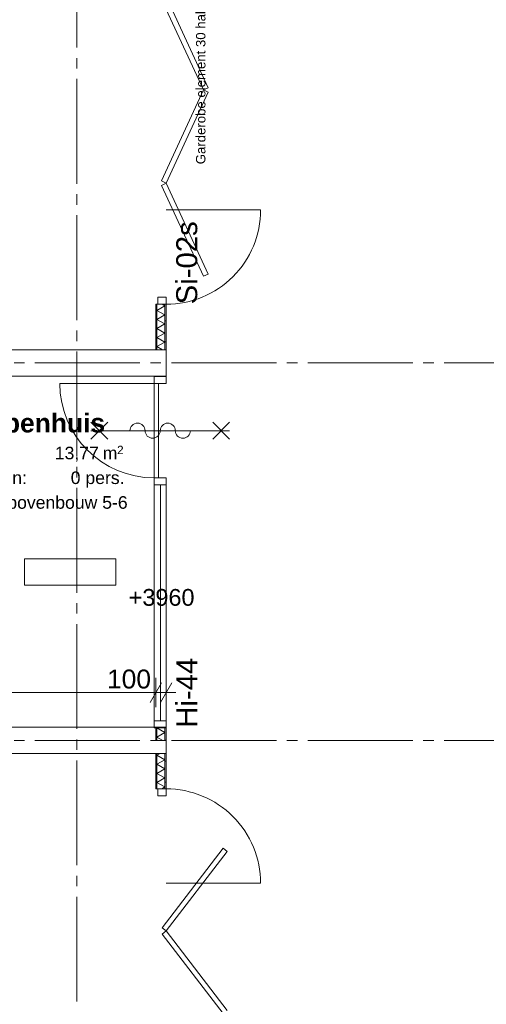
# Model space of a CAD drawing. Header units: millimetres. Extents: x 10 to 584, y 10 to 831.
# Tile 8 of 61: x 145 to 189, y 306 to 400. Entities that reach past the tile are written whole.
import ezdxf
from ezdxf.xclip import XClip

# ---------------------------------------------------------------- set-up
doc = ezdxf.new("R2010")
doc.units = ezdxf.units.MM
doc.header["$MEASUREMENT"] = 0
doc.header["$XCLIPFRAME"] = 0
doc.linetypes.add('B0204', pattern=[13, 10, -1, 1, -1])
for name, color, linetype in [('21 Buitenwanden', 7, 'Continuous'), ('22 NC Binnenwanden', 7, 'Continuous'), ('22 NC Binnenwanden Deuren', 7, 'Continuous'), ('22 NC Binnenwanden Deurlabels', 7, 'Continuous'), ('22 NC Binnenwanden Doorsnede-arcering', 7, 'Continuous'), ('22 NC Binnenwanden Laagscheidingslijnen', 7, 'Continuous'), ('28 Draagconstructies', 7, 'Continuous'), ('82 Interieur', 7, 'Continuous'), ('A Stramien', 7, 'Continuous'), ('Maatvoering 1_ 50_100', 7, 'Continuous'), ('New_Tekst_dim 1_ 50_100', 7, 'Continuous'), ('Tekst_dim 1_ 50_100', 7, 'Continuous'), ('Z Ruimtefuncties', 7, 'Continuous')]:
    doc.layers.add(name, color=color, linetype=linetype)
doc.styles.add('GENERATED_STYLE_1', font='txt')
doc.styles.add('GENERATED_STYLE_3', font='txt')
pattern_1 = [(180, (78, 259.1879), (0, 2), [])]

# ---------------------------------------------------------------- blocks, each defined once
blk = doc.blocks.new('*X395')
at = {"layer": '22 NC Binnenwanden Doorsnede-arcering', "color": 7, "linetype": 'Continuous', "lineweight": 0}
for p, q in [((157.918, 329.938), (157.625, 329.769)), ((158.375, 329.336), (157.625, 329.769)), ((158.375, 329.336), (157.625, 328.903)), ((158.375, 328.47), (157.625, 328.903)), ((158.375, 328.47), (157.625, 328.037)), ((158.375, 327.604), (157.625, 328.037)), ((158.375, 327.604), (157.625, 327.171)), ((158.375, 326.738), (157.625, 327.171)), ((158.375, 326.738), (158.072, 326.563))]:
    blk.add_line(p, q, dxfattribs=at)
blk = doc.blocks.new('*X397')
at = {"layer": '22 NC Binnenwanden Doorsnede-arcering', "color": 7, "linetype": 'Continuous', "lineweight": 0}
for p, q in [((157.67, 332.393), (157.625, 332.367)), ((158.375, 331.934), (157.625, 332.367)), ((158.375, 331.934), (157.625, 331.501)), ((158.167, 331.188), (157.625, 331.501))]:
    blk.add_line(p, q, dxfattribs=at)
blk = doc.blocks.new('*X398')
at = {"layer": '22 NC Binnenwanden Doorsnede-arcering', "color": 7, "linetype": 'Continuous', "lineweight": 0}
blk.add_line((158.056, 365.893), (157.979, 365.938), dxfattribs=at)
blk = doc.blocks.new('*X399')
at = {"layer": '22 NC Binnenwanden Doorsnede-arcering', "color": 7, "linetype": 'Continuous', "lineweight": 0}
for p, q in [((158.375, 372.637), (157.625, 372.204)), ((158.375, 371.771), (157.625, 372.204)), ((158.375, 372.637), (158.132, 372.778)), ((158.375, 371.771), (157.625, 371.338)), ((158.375, 370.905), (157.625, 371.338)), ((158.375, 370.905), (157.625, 370.472)), ((158.375, 370.039), (157.625, 370.472)), ((158.375, 370.039), (157.625, 369.606)), ((158.375, 369.173), (157.625, 369.606)), ((158.375, 369.173), (157.625, 368.74)), ((158.148, 368.438), (157.625, 368.74))]:
    blk.add_line(p, q, dxfattribs=at)
blk = doc.blocks.new('Drawing_2_2', base_point=(78, 259.188))
at = {"layer": '22 NC Binnenwanden Doorsnede-arcering', "linetype": 'Continuous', "lineweight": 0, "true_color": 0x000000}
h = blk.add_hatch(dxfattribs=at)
h.set_pattern_fill('930_Lijnen_vert_200_0002', color=18, style=0, pattern_type=2)
h.set_pattern_definition(pattern_1)
h.paths.add_polyline_path([(157.5, 368.438), (157.625, 368.438), (157.625, 372.778), (157.5, 372.778)])
h = blk.add_hatch(dxfattribs=at)
h.set_pattern_fill('930_Lijnen_vert_200_0002', color=18, style=0, pattern_type=2)
h.set_pattern_definition(pattern_1)
h.paths.add_polyline_path([(158.5, 372.778), (158.375, 372.778), (158.375, 368.438), (158.5, 368.438)])
h = blk.add_hatch(dxfattribs=at)
h.set_pattern_fill('930_Lijnen_vert_200_0002', color=18, style=0, pattern_type=2)
h.set_pattern_definition(pattern_1)
h.paths.add_polyline_path([(157.5, 365.938), (157.5, 365.893), (157.625, 365.893), (157.625, 365.938)])
h = blk.add_hatch(dxfattribs=at)
h.set_pattern_fill('930_Lijnen_vert_200_0002', color=18, style=0, pattern_type=2)
h.set_pattern_definition(pattern_1)
h.paths.add_polyline_path([(158.375, 365.893), (158.5, 365.893), (158.5, 365.938), (158.375, 365.938)])
h = blk.add_hatch(dxfattribs=at)
h.set_pattern_fill('930_Lijnen_vert_200_0002', color=18, style=0, pattern_type=2)
h.set_pattern_definition(pattern_1)
h.paths.add_polyline_path([(157.5, 331.188), (157.625, 331.188), (157.625, 332.393), (157.5, 332.393)])
h = blk.add_hatch(dxfattribs=at)
h.set_pattern_fill('930_Lijnen_vert_200_0002', color=18, style=0, pattern_type=2)
h.set_pattern_definition(pattern_1)
h.paths.add_polyline_path([(158.375, 332.393), (158.375, 331.188), (158.5, 331.188), (158.5, 332.393)])
h = blk.add_hatch(dxfattribs=at)
h.set_pattern_fill('930_Lijnen_vert_200_0002', color=18, style=0, pattern_type=2)
h.set_pattern_definition(pattern_1)
h.paths.add_polyline_path([(157.625, 329.938), (157.5, 329.938), (157.5, 326.563), (157.625, 326.563)])
h = blk.add_hatch(dxfattribs=at)
h.set_pattern_fill('930_Lijnen_vert_200_0002', color=18, style=0, pattern_type=2)
h.set_pattern_definition(pattern_1)
h.paths.add_polyline_path([(158.375, 329.938), (158.375, 326.563), (158.5, 326.563), (158.5, 329.938)])
at = {"layer": '22 NC Binnenwanden', "color": 1, "linetype": 'Continuous', "lineweight": 0}
for p, q in [((157.625, 372.778), (157.5, 372.778)), ((157.7, 372.778), (157.625, 372.778)), ((158.375, 372.778), (157.7, 372.778)), ((158.5, 372.778), (158.375, 372.778)), ((158.5, 365.938), (158.5, 368.438)), ((157.625, 365.893), (157.5, 365.893)), ((158.375, 365.893), (157.625, 365.893)), ((158.5, 365.893), (158.375, 365.893)), ((157.625, 332.393), (157.5, 332.393)), ((158.375, 332.393), (157.625, 332.393)), ((158.5, 332.393), (158.375, 332.393)), ((157.625, 326.563), (157.5, 326.563)), ((157.7, 326.563), (157.625, 326.563)), ((158.375, 326.563), (157.7, 326.563)), ((158.5, 326.563), (158.375, 326.563))]:
    blk.add_line(p, q, dxfattribs=at)
at = {"layer": '22 NC Binnenwanden', "color": 9, "linetype": 'Continuous', "lineweight": 0, "flags": 128}
for points in [[(158.5, 381.778), (167.5, 381.778, -0.414214), (158.5, 372.778)], [(158.5, 317.563), (167.5, 317.563, 0.414214), (158.5, 326.563)]]:
    blk.add_lwpolyline(points, format="xyb", dxfattribs=at)
at = {"layer": '22 NC Binnenwanden', "color": 1, "linetype": 'Continuous', "lineweight": 0, "flags": 128}
for points in [[(157.5, 372.778), (157.5, 368.438)], [(158.5, 365.893), (158.5, 372.778)], [(157.5, 365.938), (157.5, 365.893)], [(157.5, 332.393), (157.5, 331.188)], [(158.5, 331.188), (158.5, 332.393)], [(157.5, 331.188), (158.5, 331.188)], [(158.5, 329.938), (157.5, 329.938)], [(157.5, 329.938), (157.5, 326.563)], [(158.5, 326.563), (158.5, 329.938)]]:
    blk.add_lwpolyline(points, dxfattribs=at)
at = {"layer": '22 NC Binnenwanden', "color": 3, "linetype": 'Continuous', "lineweight": 0, "flags": 128}
for points in [[(157.5, 368.438), (96, 368.438)], [(96, 365.938), (157.5, 365.938)]]:
    blk.add_lwpolyline(points, dxfattribs=at)
at = {"layer": '22 NC Binnenwanden Deuren', "color": 1, "linetype": 'Continuous', "lineweight": 0}
for p, q in [((162.496, 393.43), (158.5, 402.108)), ((158.046, 401.898), (162.042, 393.221)), ((162.042, 393.221), (158.046, 384.543)), ((158.5, 384.334), (162.496, 393.012)), ((162.042, 393.221), (162.496, 393.43)), ((162.496, 393.012), (162.042, 393.221)), ((158.046, 384.543), (158.5, 384.334)), ((158.5, 384.334), (158.046, 384.125)), ((158.046, 384.125), (162.042, 375.448)), ((162.496, 375.657), (158.5, 384.334)), ((162.042, 375.448), (162.496, 375.657)), ((158.5, 373.448), (157.7, 373.448)), ((157.7, 373.448), (157.7, 372.778)), ((158.5, 372.778), (158.5, 373.448)), ((157.625, 372.778), (157.5, 372.778)), ((157.7, 372.778), (157.625, 372.778)), ((157.7, 372.778), (158.5, 372.778)), ((158.375, 372.778), (157.7, 372.778)), ((158.375, 372.778), (157.7, 372.778)), ((158.5, 372.778), (158.375, 372.778)), ((158.5, 372.778), (158.375, 372.778)), ((157.36, 365.893), (157.36, 365.223)), ((158.5, 365.893), (157.36, 365.893)), ((157.625, 365.893), (157.5, 365.893)), ((157.625, 365.893), (157.5, 365.893)), ((158.375, 365.893), (157.625, 365.893)), ((158.375, 365.893), (157.625, 365.893)), ((158.5, 365.893), (158.375, 365.893)), ((158.5, 365.893), (158.375, 365.893)), ((158.5, 365.223), (158.5, 365.893)), ((157.36, 365.223), (148.36, 365.223)), ((157.36, 365.223), (158.5, 365.223)), ((157.36, 356.223), (157.36, 365.223)), ((157.36, 365.223), (157.76, 365.223)), ((157.76, 365.223), (157.76, 356.223)), ((152.93, 359.923), (151.33, 361.523)), ((152.93, 361.523), (151.33, 359.923)), ((164.53, 360.723), (151.33, 360.723)), ((162.93, 359.923), (164.53, 361.523)), ((162.93, 361.523), (164.53, 359.923)), ((158.5, 356.223), (157.36, 356.223)), ((157.36, 356.223), (157.36, 355.553)), ((157.76, 356.223), (157.36, 356.223)), ((158.5, 355.553), (158.5, 356.223)), ((157.36, 355.553), (158.5, 355.553)), ((157.36, 355.553), (157.36, 333.063)), ((157.96, 333.063), (157.96, 355.553)), ((158.5, 333.063), (157.36, 333.063)), ((157.36, 333.063), (157.36, 332.393)), ((158.5, 332.393), (158.5, 333.063)), ((157.36, 332.393), (158.5, 332.393)), ((157.625, 332.393), (157.5, 332.393)), ((157.625, 332.393), (157.5, 332.393)), ((158.375, 332.393), (157.625, 332.393)), ((158.375, 332.393), (157.625, 332.393)), ((158.5, 332.393), (158.375, 332.393)), ((158.5, 332.393), (158.375, 332.393)), ((157.625, 326.563), (157.5, 326.563)), ((157.7, 326.563), (157.625, 326.563)), ((157.7, 325.893), (157.7, 326.563)), ((157.7, 326.563), (158.5, 326.563)), ((158.375, 326.563), (157.7, 326.563)), ((158.375, 326.563), (157.7, 326.563)), ((158.5, 325.893), (157.7, 325.893)), ((158.5, 326.563), (158.375, 326.563)), ((158.5, 326.563), (158.375, 326.563)), ((158.5, 326.563), (158.5, 325.893)), ((158.103, 313.31), (163.914, 320.893)), ((164.311, 320.589), (158.5, 313.006)), ((163.914, 320.893), (164.311, 320.589)), ((158.5, 313.006), (158.103, 313.31)), ((158.103, 312.702), (158.5, 313.006)), ((158.5, 313.006), (164.311, 305.424)), ((163.914, 305.12), (158.103, 312.702))]:
    blk.add_line(p, q, dxfattribs=at)
at = {"layer": '22 NC Binnenwanden Deuren', "color": 1, "linetype": 'Continuous', "lineweight": 0, "flags": 128}
blk.add_lwpolyline([(158.5, 355.553), (158.5, 333.063), (157.36, 333.063), (157.36, 355.553)], close=True, dxfattribs=at)
at = {"layer": '22 NC Binnenwanden Deuren', "color": 1, "linetype": 'Continuous', "lineweight": 0}
for centre, radius, start, end in [((157.36, 365.223), 9, 180, 270), ((155.77, 360.723), 0.72, 0, 180), ((157.21, 360.723), 0.72, 180, 0), ((158.65, 360.723), 0.72, 0, 180), ((160.09, 360.723), 0.72, 180, 0)]:
    blk.add_arc(centre, radius, start, end, dxfattribs=at)
at = {"layer": '22 NC Binnenwanden Laagscheidingslijnen', "color": 9, "linetype": 'Continuous', "lineweight": 0}
for p, q in [((157.625, 368.438), (157.625, 372.778)), ((158.375, 368.438), (158.375, 372.778)), ((157.625, 365.893), (157.625, 365.938)), ((158.375, 365.893), (158.375, 365.938)), ((157.625, 331.188), (157.625, 332.393)), ((158.375, 331.188), (158.375, 332.393)), ((157.625, 326.563), (157.625, 329.938)), ((158.375, 326.563), (158.375, 329.938))]:
    blk.add_line(p, q, dxfattribs=at)
at = {"layer": '22 NC Binnenwanden Laagscheidingslijnen', "color": 3, "linetype": 'Continuous', "lineweight": 0}
for p, q in [((157.625, 368.438), (157.5, 368.438)), ((157.625, 368.438), (157.5, 368.438)), ((158.375, 368.438), (157.625, 368.438)), ((158.375, 368.438), (157.625, 368.438)), ((158.5, 368.438), (158.375, 368.438)), ((158.5, 368.438), (158.375, 368.438)), ((157.5, 365.938), (157.625, 365.938)), ((157.5, 365.938), (157.625, 365.938)), ((157.625, 365.938), (158.375, 365.938)), ((157.625, 365.938), (158.375, 365.938)), ((158.375, 365.938), (158.5, 365.938)), ((158.375, 365.938), (158.5, 365.938))]:
    blk.add_line(p, q, dxfattribs=at)
at = {"layer": '28 Draagconstructies', "color": 3, "linetype": 'Continuous', "lineweight": 0, "flags": 128}
for points in [[(158.5, 332.438), (96, 332.438)], [(158.5, 329.938), (158.5, 332.438)], [(96, 329.938), (158.5, 329.938)]]:
    blk.add_lwpolyline(points, dxfattribs=at)
at = {"layer": 'A Stramien', "color": 9, "linetype": 'B0204', "lineweight": 0}
for p, q in [((150, 784.271), (150, 233.204)), ((68, 367.188), (520.556, 367.188)), ((68, 331.188), (520.556, 331.188))]:
    blk.add_line(p, q, dxfattribs=at)
at = {"layer": 'Maatvoering 1_ 50_100', "color": 1, "linetype": 'Continuous', "lineweight": 0}
for p, q in [((156.959, 334.811), (158.041, 336.686)), ((157.5, 334.343), (157.5, 337.155)), ((159.041, 336.686), (157.959, 334.811)), ((158.5, 334.343), (158.5, 337.155)), ((99, 335.749), (157.5, 335.749)), ((157.5, 335.749), (158.5, 335.749)), ((158.5, 335.749), (159.417, 335.749))]:
    blk.add_line(p, q, dxfattribs=at)
at = {"layer": 'New_Tekst_dim 1_ 50_100', "color": 9, "linetype": 'Continuous', "lineweight": 0}
for p, q in [((153.704, 348.505), (144.988, 348.505)), ((144.988, 348.505), (144.988, 345.991)), ((153.704, 345.991), (153.704, 348.505)), ((144.988, 345.991), (153.704, 345.991))]:
    blk.add_line(p, q, dxfattribs=at)
at = {"layer": '21 Buitenwanden', "color": 4, "linetype": 'Continuous', "lineweight": 0}
for name in ['*X399', '*X398', '*X397', '*X395']:
    blk.add_blockref(name, (0, 0), dxfattribs=at)
at = {"layer": '22 NC Binnenwanden Deurlabels', "color": 2, "linetype": 'Continuous', "lineweight": 0, "char_height": 2, "attachment_point": 1, "rotation": 90, "style": 'GENERATED_STYLE_1'}
for s, insert in [('\\A1;{\\pql;\\fArial|b0|i0|c0|p38;Si-02s}', (159.457, 372.778)), ('\\A1;{\\pql;\\fArial|b0|i0|c0|p38;Hi-44}', (159.457, 332.393))]:
    blk.add_mtext(s, dxfattribs=dict(at, insert=insert))
at = {"layer": '82 Interieur', "color": 2, "linetype": 'Continuous', "lineweight": 0, "insert": (162.251, 386.137), "char_height": 0.9, "attachment_point": 7, "rotation": 90, "style": 'GENERATED_STYLE_1'}
blk.add_mtext('\\A1;{\\pql;\\fArial|b0|i0|c0|p38;Garderobe element \\fArial|b0|i0|c0|p38;30\\fArial|b0|i0|c0|p38; haken}', dxfattribs=at)
at = {"layer": 'Maatvoering 1_ 50_100', "color": 2, "linetype": 'Continuous', "lineweight": 0, "insert": (152.86, 336.109), "char_height": 1.8, "width": 4.09784, "attachment_point": 7, "style": 'GENERATED_STYLE_1'}
blk.add_mtext('\\A1;{\\pql;\\fArial|b0|i0|c0|p38;100}', dxfattribs=at)
at = {"layer": 'Tekst_dim 1_ 50_100', "color": 2, "linetype": 'Continuous', "lineweight": 0, "insert": (158.062, 345.625), "char_height": 1.6, "attachment_point": 2, "style": 'GENERATED_STYLE_1'}
blk.add_mtext('\\A1;{\\pqc;\\pt13.75;\\fArial|b0|i0|c0|p38;+3960}', dxfattribs=at)
at = {"layer": 'Z Ruimtefuncties', "color": 2, "linetype": 'Continuous', "lineweight": 0, "attachment_point": 1}
for s, insert, char_height, style in [('\\A1;{\\pql;\\pt0;\\fArial|b1|i0|c0|p38;Trappenhuis}', (137.59, 362.357), 1.8, 'GENERATED_STYLE_3'), ('\\A1;{\\pql;\\fArial|b0|i0|c0|p38;13,77}', (147.888, 359.194), 1.2, 'GENERATED_STYLE_1'), ('\\A1;{\\pql;\\fArial|b0|i0|c0|p38; m}', (151.991, 359.194), 1.2, 'GENERATED_STYLE_1'), ('\\A1;{\\pql;\\fArial|b0|i0|c0|p38;2}', (153.824, 359.286), 0.8, 'GENERATED_STYLE_1'), ('\\A1;{\\pql;\\pt0;\\fArial|b0|i0|c0|p38;Personen: }', (137.59, 356.837), 1.2, 'GENERATED_STYLE_1'), ('\\A1;{\\pql;\\pt0;\\fArial|b0|i0|c0|p38;0 pers.}', (149.406, 356.837), 1.2, 'GENERATED_STYLE_1'), ('\\A1;{\\pql;\\pt0;\\fArial|b0|i0|c0|p38;Cluster bovenbouw 5-6}', (137.59, 354.48), 1.2, 'GENERATED_STYLE_1')]:
    blk.add_mtext(s, dxfattribs=dict(at, insert=insert, char_height=char_height, style=style))

msp = doc.modelspace()

# ---------------------------------------------------------------- block references
at = {"color": 4, "linetype": 'Continuous', "lineweight": 0}
ref = msp.add_blockref('Drawing_2_2', (78, 259.188), dxfattribs=at)
XClip(ref).set_block_clipping_path([(30, 141.736842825), (586.5626696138, 807.8168177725)])

doc.saveas('drawing.dxf')
